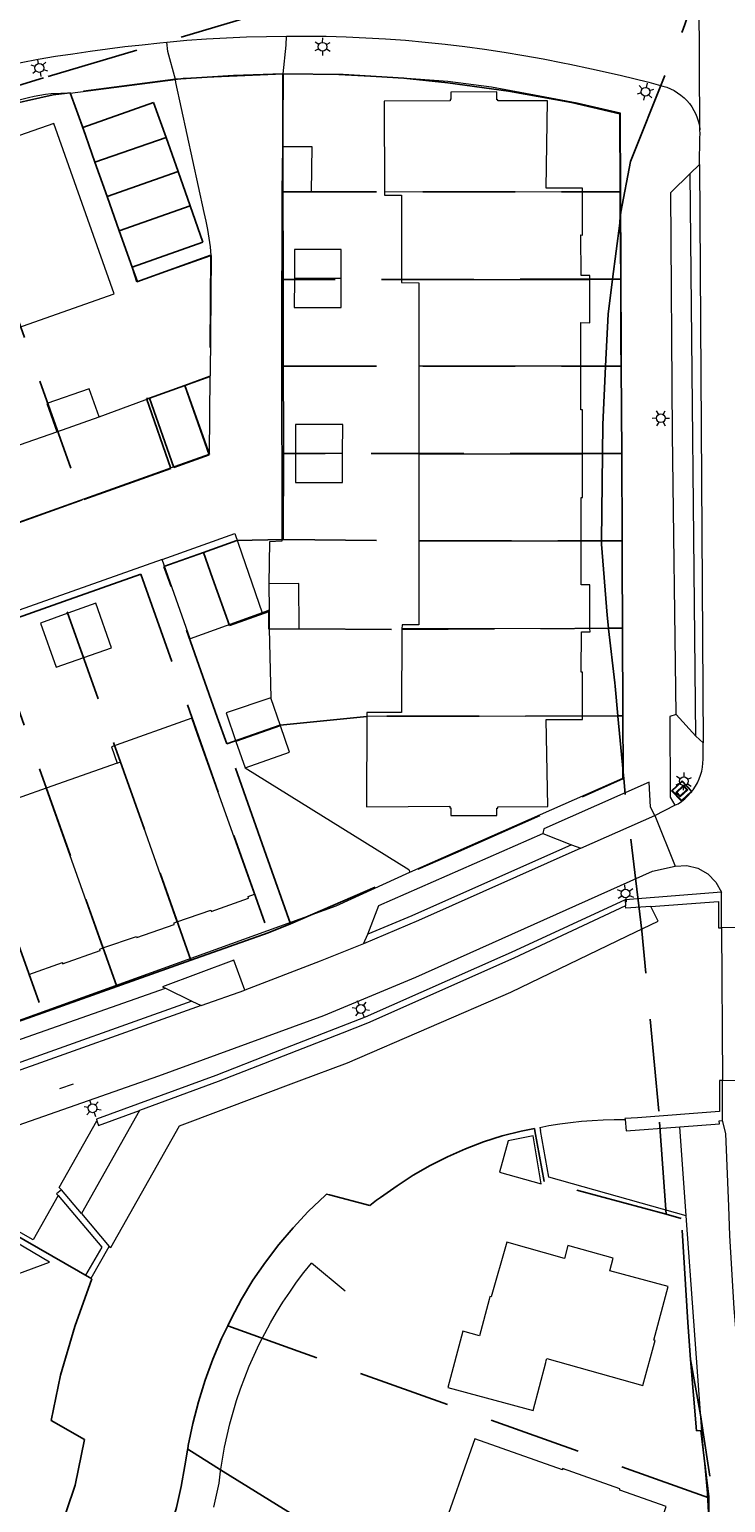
# Model space of a CAD drawing. Header units: metres. Extents: x 89872 to 94585, y 463299 to 469000.
# Tile 118 of 256: x 91067 to 91115, y 465549 to 465651. Entities that reach past the tile are written whole.
import ezdxf
from ezdxf.enums import TextEntityAlignment as Align

# ---------------------------------------------------------------- set-up
doc = ezdxf.new("R2010")
doc.units = ezdxf.units.M
doc.linetypes.add('HIDDEN', pattern=[9.525, 6.35, -3.175])
doc.layers.get('0').update_dxf_attribs({"linetype": 'CONTINUOUS'})
for name, color, linetype, lineweight in [('B-WE-BV-GELEIDECONSTRUCTIE-G', 251, 'CONTINUOUS', 13), ('B-WE-GK-KADEMUUR-G', 251, 'CONTINUOUS', 13), ('B-WE-GR-BEPLANTING_CULTUUR-G', 251, 'CONTINUOUS', 13), ('B-WE-IE-TERREINAFSCHEIDING-G', 251, 'CONTINUOUS', 13), ('B-WE-IE-TERREINAFSCHEIDING_KUNSTMATIG_MUUR-G', 251, 'CONTINUOUS', 13), ('B-WE-KL-ET_LS_OV_LICHTMAST-S', 251, 'CONTINUOUS', 13), ('B-WE-KL-ET_LS_SR_BORD-S', 251, 'CONTINUOUS', 13), ('B-WE-KW-KUNSTWERK-GV', 251, 'CONTINUOUS', 13), ('B-WE-KW-KUNSTWERK_STEIGER-G', 251, 'CONTINUOUS', 13), ('B-WE-OG-TOPOGRAFIE_BEBOUWING-GV', 251, 'CONTINUOUS', 13), ('B-WE-OG-TOPOGRAFIE_HUISNUMMER-T25', 251, 'CONTINUOUS', 13), ('B-WE-OG-TOPOGRAFIE_STRAATNAAM-T18', 251, 'CONTINUOUS', 13), ('B-WE-OG-TOPOGRAFIE_WATER-GV', 251, 'CONTINUOUS', 13), ('B-WE-VH-VERHARDING-GV', 251, 'CONTINUOUS', 13), ('Percelen', 10, 'HIDDEN', 25)]:
    doc.layers.add(name, color=color, linetype=linetype, lineweight=lineweight)
doc.styles.get("Standard").update_dxf_attribs({"font": 'isocp.shx'})

# ---------------------------------------------------------------- blocks, each defined once
blk = doc.blocks.new('Q_STRAATNAAMBORD')
for points in [[(-0.5, 0.5), (0.5, 0.5), (0.5, -0.5), (-0.5, -0.5)], [(-0.37, 0.22), (0.36, 0.22), (0.36, -0.21), (-0.37, -0.21)]]:
    blk.add_lwpolyline(points, close=True)
for points in [[(-0.44, 0.46), (0.44, 0.46, -0.414214), (0.46, 0.44), (0.46, -0.44, -0.414214), (0.44, -0.46), (-0.44, -0.46, -0.414214), (-0.46, -0.44), (-0.46, 0.44), (-0.46, 0.44), (-0.46, 0.45), (-0.46, 0.45), (-0.46, 0.45), (-0.46, 0.45), (-0.46, 0.45), (-0.46, 0.45), (-0.46, 0.46), (-0.46, 0.46), (-0.46, 0.46), (-0.45, 0.46), (-0.45, 0.46), (-0.45, 0.46), (-0.45, 0.46), (-0.45, 0.46), (-0.45, 0.46), (-0.44, 0.46), (-0.44, 0.46)], [(-0.29, 0.16), (0.28, 0.16, -0.414214), (0.3, 0.14), (0.3, -0.13, -0.414214), (0.28, -0.16), (-0.29, -0.16, -0.414214), (-0.31, -0.13), (-0.31, 0.14), (-0.31, 0.14), (-0.31, 0.14), (-0.31, 0.14), (-0.31, 0.15), (-0.31, 0.15), (-0.31, 0.15), (-0.3, 0.15), (-0.3, 0.15), (-0.3, 0.15), (-0.3, 0.16), (-0.3, 0.16), (-0.3, 0.16), (-0.3, 0.16), (-0.29, 0.16), (-0.29, 0.16), (-0.29, 0.16), (-0.29, 0.16), (-0.29, 0.16)]]:
    blk.add_lwpolyline(points, format="xyb")
blk = doc.blocks.new('Q_LICHTMAST')
for points in [[(-0.26, 0.15), (-0.52, 0.3)], [(0, 0.3), (0, 0.6)], [(0.26, 0.15), (0.52, 0.3)], [(-0.26, -0.15), (-0.52, -0.3)], [(0, -0.3), (0, -0.6)], [(0.26, -0.15), (0.52, -0.3)]]:
    blk.add_lwpolyline(points)
blk.add_circle((0, 0), 0.3)

msp = doc.modelspace()

# ---------------------------------------------------------------- linework, layer by layer
at = {"layer": 'B-WE-BV-GELEIDECONSTRUCTIE-G'}
msp.add_lwpolyline([(91079.52, 465549.02), (91079.71, 465549.85), (91079.88, 465550.68), (91079.98, 465551.5), (91080.11, 465552.33), (91080.26, 465553.14), (91080.43, 465553.95), (91080.63, 465554.76), (91080.85, 465555.56), (91081.09, 465556.36), (91081.36, 465557.15), (91081.64, 465557.93), (91081.96, 465558.7), (91082.29, 465559.46), (91082.64, 465560.21), (91083.02, 465560.95), (91083.42, 465561.68), (91083.83, 465562.4), (91084.27, 465563.1), (91084.73, 465563.8), (91085.21, 465564.48), (91085.71, 465565.14), (91086.23, 465565.79)], dxfattribs=at)
at = {"layer": 'B-WE-GK-KADEMUUR-G'}
msp.add_line((91088.55, 465563.87), (91086.23, 465565.79), dxfattribs=at)
at = {"layer": 'B-WE-GR-BEPLANTING_CULTUUR-G'}
for points in [[(91101.91, 465575.11), (91102.53, 465575.23), (91103.27, 465575.35), (91104.01, 465575.45), (91104.76, 465575.53), (91105.51, 465575.59), (91106.25, 465575.63), (91107, 465575.65), (91107.76, 465575.65)], [(91111.96, 465569.04), (91102.53, 465571.7), (91101.95, 465574.89)]]:
    msp.add_lwpolyline(points, dxfattribs=at)
at = {"layer": 'B-WE-IE-TERREINAFSCHEIDING-G'}
for p, q in [((91077.53, 465626.08), (91079.26, 465626.72)), ((91083.32, 465609.35), (91083.43, 465604.62)), ((91081.67, 465599.81), (91092.91, 465592.82)), ((91107.76, 465590.74), (91107.8, 465590.32)), ((91101.91, 465575.11), (91101.95, 465574.89))]:
    msp.add_line(p, q, dxfattribs=at)
for points in [[(91107.76, 465575.65), (91107.83, 465574.87), (91111.52, 465575.14)], [(91068.83, 465570.42), (91071.83, 465566.88), (91070.72, 465564.97), (91071.11, 465564.75)]]:
    msp.add_lwpolyline(points, dxfattribs=at)
at = {"layer": 'B-WE-IE-TERREINAFSCHEIDING_KUNSTMATIG_MUUR-G'}
msp.add_line((91092.91, 465592.82), (91092.99, 465592.64), dxfattribs=at)
at = {"layer": 'B-WE-KW-KUNSTWERK-GV'}
for p, q in [((91107.82, 465590.16), (91107.8, 465590.32)), ((91109.53, 465590.29), (91107.82, 465590.16)), ((91118.84, 465588.84), (91114.37, 465588.81)), ((91114.37, 465588.81), (91114.45, 465578.33)), ((91114.45, 465578.33), (91118.93, 465578.38)), ((91074.41, 465576.28), (91070.44, 465569.19)), ((91070.44, 465569.19), (91072.34, 465566.93))]:
    msp.add_line(p, q, dxfattribs=at)
msp.add_lwpolyline([(91107.8, 465590.32), (91100.13, 465586.73), (91090.08, 465582.26), (91088.34, 465581.58), (91079.83, 465578.27), (91074.41, 465576.28)], dxfattribs=at)
at = {"layer": 'B-WE-KW-KUNSTWERK_STEIGER-G'}
for points in [[(91107.92, 465588.26), (91107.92, 465588.26), (91110.03, 465589.27), (91109.53, 465590.29)], [(91072.34, 465566.93), (91072.44, 465566.87), (91077.16, 465575.22), (91085.39, 465578.31), (91088.7, 465579.55), (91099.91, 465584.39), (91107.92, 465588.26)]]:
    msp.add_lwpolyline(points, dxfattribs=at)
at = {"layer": 'B-WE-OG-TOPOGRAFIE_BEBOUWING-GV'}
for p, q in [((91084.23, 465642.45), (91084.2, 465639.36)), ((91104.83, 465639.36), (91091.23, 465639.33)), ((91088.27, 465633.41), (91085.05, 465633.41)), ((91105.34, 465633.33), (91092.4, 465633.33)), ((91104.73, 465627.38), (91093.59, 465627.38)), ((91093.59, 465627.38), (91093.6, 465621.36)), ((91068.75, 465622.89), (91071.66, 465623.9)), ((91088.36, 465621.39), (91085.13, 465621.4)), ((91093.6, 465621.36), (91104.83, 465621.36)), ((91104.74, 465615.36), (91093.61, 465615.38)), ((91083.3, 465612.45), (91083.32, 465610.64)), ((91083.32, 465610.64), (91083.32, 465609.35)), ((91070.6, 465607.38), (91069.5, 465610.43)), ((91105.35, 465609.38), (91092.44, 465609.36)), ((91084.09, 465602.69), (91083.43, 465604.62)), ((91084.09, 465602.69), (91081.04, 465601.62)), ((91104.84, 465603.36), (91090.02, 465603.33)), ((91081.04, 465601.62), (91081.67, 465599.81)), ((91072.89, 465600.12), (91068.02, 465598.4)), ((91068.02, 465598.4), (91063.15, 465596.67)), ((91071.91, 465587.43), (91068.02, 465598.4)), ((91095.58, 465557.24), (91101.45, 465555.66))]:
    msp.add_line(p, q, dxfattribs=at)
for points in [[(91104.83, 465639.36), (91104.83, 465639.62), (91102.34, 465639.61), (91102.44, 465645.61), (91099.03, 465645.62), (91099.03, 465645.69), (91098.96, 465645.69), (91098.96, 465646.22), (91095.79, 465646.21), (91095.79, 465645.71), (91095.74, 465645.71), (91095.74, 465645.61), (91091.21, 465645.6), (91091.23, 465639.33)], [(91065.59, 465631.13), (91065.99, 465630.01), (91072.67, 465632.35), (91068.54, 465644.06), (91064.72, 465642.73), (91064.74, 465642.64), (91062.34, 465641.79)], [(91084.2, 465639.36), (91086.24, 465639.37), (91086.27, 465642.45), (91084.23, 465642.45)], [(91091.23, 465639.33), (91091.23, 465639.14), (91092.4, 465639.13), (91092.4, 465633.33)], [(91105.34, 465633.33), (91105.34, 465633.62), (91104.74, 465633.61), (91104.73, 465636.4), (91104.83, 465636.39), (91104.83, 465639.36)], [(91088.27, 465633.41), (91088.27, 465635.4), (91085.05, 465635.41), (91085.05, 465633.41)], [(91085.05, 465633.41), (91085.04, 465631.41), (91088.26, 465631.41), (91088.27, 465633.41)], [(91092.4, 465633.33), (91092.4, 465633.13), (91093.59, 465633.12), (91093.59, 465627.38)], [(91104.73, 465627.38), (91104.73, 465630.39), (91105.35, 465630.37), (91105.34, 465633.33)], [(91104.83, 465621.36), (91104.83, 465624.38), (91104.73, 465624.38), (91104.73, 465627.38)], [(91071.66, 465623.9), (91070.97, 465625.84), (91068.06, 465624.82), (91068.75, 465622.89)], [(91088.36, 465621.39), (91088.37, 465623.38), (91085.14, 465623.39), (91085.13, 465621.4)], [(91085.13, 465621.4), (91085.12, 465619.4), (91088.35, 465619.39), (91088.36, 465621.39)], [(91093.6, 465621.36), (91093.61, 465616.24), (91093.61, 465615.38)], [(91104.74, 465615.36), (91104.74, 465618.37), (91104.84, 465618.37), (91104.83, 465621.36)], [(91093.61, 465615.38), (91093.6, 465609.62), (91092.45, 465609.62), (91092.44, 465609.36)], [(91105.35, 465609.38), (91105.33, 465612.38), (91104.74, 465612.37), (91104.74, 465615.36)], [(91083.32, 465609.35), (91085.38, 465609.36), (91085.37, 465612.46), (91083.3, 465612.45)], [(91070.6, 465607.38), (91072.49, 465608.05), (91071.41, 465611.12), (91069.5, 465610.43)], [(91069.5, 465610.43), (91067.61, 465609.75), (91068.7, 465606.71), (91070.6, 465607.38)], [(91092.44, 465609.36), (91092.41, 465603.61), (91090.02, 465603.61), (91090.02, 465603.33)], [(91104.84, 465603.36), (91104.84, 465606.37), (91104.75, 465606.38), (91104.76, 465609.14), (91105.36, 465609.15), (91105.35, 465609.38)], [(91083.43, 465604.62), (91080.36, 465603.58), (91081.04, 465601.62)], [(91076.99, 465589.22), (91079.31, 465590.03), (91079.34, 465589.94), (91081.91, 465590.86), (91081.87, 465590.96), (91082.31, 465591.12), (91078.41, 465602.09), (91078.02, 465603.21), (91072.49, 465601.25), (91072.89, 465600.12)], [(91081.67, 465599.81), (91084.71, 465600.88), (91084.09, 465602.69)], [(91090.02, 465603.33), (91090.01, 465597.13), (91095.73, 465597.16), (91095.73, 465597.06), (91095.8, 465597.06), (91095.8, 465596.53), (91098.96, 465596.53), (91098.96, 465597.03), (91099.03, 465597.03), (91099.03, 465597.13), (91102.45, 465597.15), (91102.34, 465603.13), (91104.84, 465603.12), (91104.84, 465603.36)], [(91072.89, 465600.12), (91073.12, 465600.21), (91076.99, 465589.22)], [(91071.91, 465587.43), (91074.21, 465588.23), (91074.23, 465588.14), (91076.81, 465589.04), (91076.8, 465589.15), (91076.99, 465589.22)], [(91066.81, 465585.62), (91069.12, 465586.43), (91069.14, 465586.34), (91071.71, 465587.25), (91071.69, 465587.35), (91071.91, 465587.43)], [(91101.45, 465574.54), (91099.74, 465574.19), (91099.13, 465572.04), (91102, 465571.23), (91101.45, 465574.54)], [(91063.55, 465566.42), (91064.26, 465564.38), (91068.23, 465565.86), (91065.89, 465567.24)], [(91101.45, 465555.66), (91102.31, 465558.97), (91102.35, 465559.11), (91102.38, 465559.23), (91108.98, 465557.38), (91109.78, 465560.32), (91109.83, 465560.47), (91109.73, 465560.5), (91110.71, 465564.17), (91106.71, 465565.25), (91106.95, 465566.13), (91103.84, 465567), (91103.59, 465566.11), (91099.63, 465567.22), (91098.57, 465563.48), (91098.47, 465563.5), (91098.42, 465563.29), (91097.76, 465560.8), (91096.62, 465561.11), (91095.58, 465557.24)], [(91095.01, 465543.26), (91100.87, 465541.16), (91102.08, 465544.54), (91102.1, 465544.59), (91108.2, 465542.41), (91108.65, 465543.67), (91108.69, 465543.78), (91109.89, 465543.35), (91111.3, 465547.27), (91110.1, 465547.66), (91110.58, 465549.06), (91107.39, 465550.19), (91107.4, 465550.29), (91103.47, 465551.69), (91103.46, 465551.59), (91097.45, 465553.72), (91095.08, 465547.03)]]:
    msp.add_lwpolyline(points, dxfattribs=at)
at = {"layer": 'B-WE-OG-TOPOGRAFIE_STRAATNAAM-T18'}
msp.add_line((91068.94, 465577.78), (91069.89, 465578.11), dxfattribs=at)
at = {"layer": 'B-WE-OG-TOPOGRAFIE_WATER-GV'}
msp.add_line((91071.11, 465564.75), (91072.34, 465566.93), dxfattribs=at)
for points in [[(91109.53, 465590.29), (91114.17, 465590.63), (91114.17, 465588.81), (91114.37, 465588.81)], [(91114.45, 465578.33), (91114.24, 465578.33), (91114.24, 465576.2), (91108.61, 465575.77)], [(91108.61, 465575.77), (91107.75, 465575.71), (91107.76, 465575.65)]]:
    msp.add_lwpolyline(points, dxfattribs=at)
at = {"layer": 'B-WE-VH-VERHARDING-GV'}
for p, q in [((91112.9, 465643.63), (91112.76, 465664.79)), ((91069.66, 465646.15), (91076.88, 465647.07)), ((91076.88, 465647.07), (91077.42, 465647.17)), ((91077.42, 465647.17), (91084.28, 465647.47)), ((91084.28, 465647.47), (91084.27, 465643.88)), ((91069.66, 465646.15), (91073.93, 465634.15)), ((91084.27, 465643.88), (91084.23, 465642.45)), ((91112.24, 465640.63), (91112.88, 465641.25)), ((91112.88, 465641.25), (91113.13, 465601.52)), ((91112.63, 465601.98), (91112.24, 465640.63)), ((91079.35, 465634.98), (91079.26, 465626.72)), ((91079.22, 465621.34), (91079.26, 465626.72)), ((91071.66, 465623.9), (91077.53, 465626.08)), ((91077.53, 465626.08), (91079.22, 465621.34)), ((91064.19, 465621.3), (91068.75, 465622.89)), ((91075.97, 465614.12), (91024.95, 465596)), ((91083.32, 465610.64), (91082.83, 465610.46)), ((91112.63, 465601.98), (91111.27, 465603.47)), ((91113.13, 465601.52), (91112.63, 465601.98)), ((91104.73, 465594.28), (91109.81, 465596.54)), ((91109.81, 465596.54), (91111.17, 465597.23)), ((91109.81, 465596.54), (91111.2, 465593.05)), ((91102.11, 465595.29), (91104.07, 465594.52)), ((91104.07, 465594.52), (91104.73, 465594.28)), ((91114.37, 465591.27), (91107.76, 465590.74)), ((91114.37, 465588.81), (91114.37, 465591.27)), ((91089.8, 465587.71), (91090.1, 465588.37)), ((91065.09, 465580.75), (91076.2, 465584.67)), ((91076.2, 465584.67), (91078.01, 465583.78)), ((91078.65, 465583.49), (91081.66, 465584.54)), ((91078.65, 465583.49), (91063.93, 465578.23)), ((91078.01, 465583.78), (91064.26, 465578.87)), ((91078.01, 465583.78), (91078.65, 465583.49)), ((91114.45, 465575.58), (91114.45, 465578.33)), ((91111.96, 465569.04), (91111.52, 465575.14)), ((91070.44, 465569.19), (91069.07, 465570.81))]:
    msp.add_line(p, q, dxfattribs=at)
for points in [[(91076.29, 465649.65), (91077.66, 465649.77), (91079.03, 465649.86), (91080.4, 465649.94), (91081.77, 465650), (91083.14, 465650.04), (91084.51, 465650.06)], [(91084.28, 465647.47), (91084.5, 465649.43), (91084.51, 465650.06)], [(91084.51, 465650.06), (91085.87, 465650.06), (91087.24, 465650.05), (91088.6, 465650.01), (91089.96, 465649.95), (91091.32, 465649.87), (91092.68, 465649.77), (91094.04, 465649.65), (91095.4, 465649.51), (91096.76, 465649.35), (91098.11, 465649.16), (91099.46, 465648.96), (91100.8, 465648.73), (91102.14, 465648.49), (91103.48, 465648.22), (91103.97, 465648.13), (91105.46, 465647.82), (91107.43, 465647.38), (91109.4, 465646.9), (91110.35, 465646.63), (91110.62, 465646.55), (91110.88, 465646.44), (91111.13, 465646.32), (91111.37, 465646.17), (91111.59, 465646.01), (91111.81, 465645.83), (91112, 465645.63), (91112.18, 465645.42), (91112.35, 465645.19), (91112.49, 465644.95), (91112.62, 465644.7), (91112.72, 465644.44), (91112.8, 465644.18), (91112.86, 465643.91), (91112.9, 465643.63)], [(91021.18, 465633.32), (91054.28, 465644.98), (91055.64, 465645.43), (91057.01, 465645.86), (91058.39, 465646.28), (91059.77, 465646.67), (91061.16, 465647.05), (91062.55, 465647.4), (91063.94, 465647.74), (91065.11, 465648.01), (91066.29, 465648.25), (91067.47, 465648.48), (91068.66, 465648.68), (91069.85, 465648.85), (91071.03, 465649.03), (91072.22, 465649.19), (91073.42, 465649.34)], [(91073.42, 465649.34), (91074.61, 465649.47), (91075.81, 465649.59), (91076.29, 465649.65)], [(91076.88, 465647.07), (91076.36, 465649.01), (91076.29, 465649.65)], [(91079.35, 465634.98), (91079.29, 465635.58), (91079.21, 465636.17), (91079.12, 465636.77), (91079, 465637.35), (91078.87, 465637.94), (91076.92, 465646.87), (91076.88, 465647.07)], [(91092.46, 465647.17), (91088.1, 465647.39), (91084.28, 465647.47)], [(91107.62, 465601.08), (91107.44, 465644.77), (91104.47, 465645.45), (91101.55, 465646), (91098.59, 465646.56), (91095.59, 465646.93), (91092.46, 465647.17)], [(91069.66, 465646.15), (91068.35, 465646.1), (91067.96, 465646.04), (91067.57, 465645.97), (91067.19, 465645.9), (91066.8, 465645.82), (91066.42, 465645.73), (91065.46, 465645.49), (91064.51, 465645.26), (91063.56, 465645.02), (91062.6, 465644.78), (91061.65, 465644.53), (91060.67, 465644.26), (91059.7, 465643.99), (91058.73, 465643.7), (91057.75, 465643.41), (91056.79, 465643.12), (91022.12, 465630.95)], [(91112.88, 465641.25), (91112.9, 465643.07), (91112.91, 465643.35), (91112.9, 465643.63)], [(91111.27, 465603.47), (91111.02, 465622.74), (91110.9, 465639.32), (91112.24, 465640.63)], [(91084.2, 465639.36), (91084.17, 465628.55), (91084.2, 465615.37), (91083.35, 465615.33), (91083.3, 465612.45)], [(91073.93, 465634.15), (91074.27, 465633.2), (91079.35, 465634.98)], [(91079.22, 465621.34), (91076.85, 465620.49), (91075.45, 465619.99), (91065.84, 465616.57)], [(91075.97, 465614.12), (91080.96, 465615.89), (91082.83, 465610.46)], [(91082.83, 465610.46), (91077.9, 465608.67), (91075.97, 465614.12)], [(91111.27, 465603.47), (91110.84, 465603.33), (91110.85, 465597.8), (91111.17, 465597.23)], [(91111.17, 465597.23), (91111.41, 465597.34), (91111.64, 465597.5), (91111.86, 465597.68), (91112.07, 465597.87), (91112.26, 465598.08), (91112.43, 465598.3), (91112.59, 465598.54), (91112.73, 465598.78), (91112.85, 465599.04), (91112.94, 465599.3), (91113.02, 465599.58), (91113.08, 465599.85), (91113.11, 465600.13), (91113.13, 465600.41), (91113.13, 465601.52)], [(91092.99, 465592.64), (91107.61, 465599.1), (91107.62, 465601.08)], [(91109.81, 465596.54), (91109.51, 465597.1), (91109.41, 465598.81), (91102.19, 465595.62), (91102.11, 465595.29)], [(91090.1, 465588.37), (91090.86, 465590.35), (91102.11, 465595.29)], [(91104.73, 465594.28), (91093.57, 465589.31), (91089.8, 465587.71)], [(91104.07, 465594.52), (91093.11, 465589.65), (91090.1, 465588.37)], [(90974.27, 465550.03), (91000.52, 465559.07), (91040.23, 465573.1), (91087.93, 465590.32), (91092.99, 465592.64)], [(91062.54, 465574.03), (91075.74, 465578.66), (91087.07, 465582.8), (91093.39, 465585.43), (91109.65, 465592.71), (91111.2, 465593.05)], [(91111.2, 465593.05), (91111.99, 465593.09), (91112.75, 465592.92), (91113.44, 465592.53), (91114, 465591.96), (91114.37, 465591.27)], [(91107.76, 465590.74), (91099.95, 465587.12), (91099.36, 465586.86), (91089.92, 465582.68), (91083.61, 465580.22), (91079.67, 465578.68), (91071.46, 465575.67), (91071.5, 465575.56)], [(91089.8, 465587.71), (91086.82, 465586.53), (91081.66, 465584.54)], [(91081.66, 465584.54), (91080.9, 465586.59), (91075.99, 465584.77), (91076.2, 465584.67)], [(91071.5, 465575.56), (91071.6, 465575.24), (91074.41, 465576.28)], [(91069.07, 465570.81), (91068.91, 465570.98), (91071.5, 465575.56)], [(91111.52, 465575.14), (91114.24, 465575.35), (91114.22, 465575.57), (91114.45, 465575.58)], [(91118.46, 465536.28), (91117.6, 465541.35), (91116.51, 465549.26), (91115.91, 465554.72), (91115.24, 465562.66), (91114.95, 465567.69), (91114.88, 465569.67), (91114.69, 465574.68), (91114.45, 465575.58)], [(91068.83, 465570.42), (91067.11, 465567.39), (91062.17, 465570.17), (91020.04, 465555.35), (90946.93, 465529.58)], [(91069.07, 465570.81), (91068.72, 465570.55), (91068.83, 465570.42)], [(91113.02, 465554.25), (91112.47, 465561.79), (91111.96, 465569.04)], [(91104.85, 465525.39), (91105.09, 465525.74), (91106.79, 465528.28), (91107.31, 465529.09), (91107.81, 465529.9), (91108.29, 465530.73), (91108.75, 465531.56), (91109.19, 465532.41), (91110.57, 465535.23), (91111.45, 465537.47), (91112, 465539), (91112.55, 465540.85), (91113.27, 465543.82), (91113.59, 465546.84), (91113.43, 465549.99), (91113.02, 465554.25)]]:
    msp.add_lwpolyline(points, dxfattribs=at)
at = {"layer": 'Percelen'}
for p, q in [((91069.66, 465646.17), (91070.52, 465643.78)), ((91061.2, 465644.32), (91070.48, 465618.2)), ((91070.52, 465643.78), (91071.36, 465641.39)), ((91071.36, 465641.39), (91076.24, 465643.1)), ((91076.24, 465643.1), (91077.07, 465640.76)), ((91071.36, 465641.39), (91072.19, 465639.05)), ((91072.19, 465639.05), (91077.07, 465640.76)), ((91077.07, 465640.76), (91077.89, 465638.41)), ((91073.03, 465636.68), (91072.19, 465639.05)), ((91107.43, 465637.56), (91107.42, 465639.37)), ((91077.89, 465638.41), (91073.03, 465636.68)), ((91107.46, 465633.37), (91107.43, 465637.56)), ((91073.03, 465636.68), (91073.91, 465634.18)), ((91084.29, 465627.39), (91084.28, 465633.34)), ((91106.9, 465633.36), (91107.46, 465633.37)), ((91107.49, 465627.39), (91106.42, 465627.39)), ((91107.53, 465621.39), (91107.49, 465627.39)), ((91077.52, 465626.07), (91075.1, 465625.2)), ((91084.28, 465615.48), (91084.3, 465621.39)), ((91107.53, 465621.39), (91106.21, 465621.39)), ((91107.56, 465615.39), (91107.53, 465621.39)), ((91070.48, 465618.2), (91063.84, 465615.84)), ((91107.56, 465615.39), (91106.14, 465615.39)), ((91064.12, 465609.42), (91069.21, 465611.22)), ((91077.95, 465586.59), (91069.21, 465611.22)), ((91072.86, 465584.78), (91064.12, 465609.42)), ((91106.63, 465609.39), (91107.59, 465609.4)), ((91107.61, 465603.37), (91107.59, 465609.4)), ((91059.03, 465607.62), (91067.77, 465582.98)), ((91107.27, 465603.37), (91107.61, 465603.37)), ((91107.63, 465599.54), (91107.61, 465603.37)), ((91077.95, 465586.59), (91083.26, 465588.47)), ((91083.26, 465588.47), (91084.78, 465589.08)), ((91072.86, 465584.78), (91077.95, 465586.59)), ((91067.77, 465582.98), (91072.86, 465584.78)), ((91062.68, 465581.17), (91067.77, 465582.98))]:
    msp.add_line(p, q, dxfattribs=at)
for points in [[(90915.96, 465600.98), (91068.14, 465647.29), (91083.49, 465651.82), (91087.32, 465652.95), (91107.83, 465658.99), (91114.06, 465660.83)], [(91107.43, 465637.56), (91107.48, 465637.97), (91108.14, 465641.45), (91111.74, 465650.53), (91113.55, 465655.62), (91113.98, 465659.95), (91114.06, 465660.83)], [(91084.25, 465647.46), (91080.88, 465647.35), (91076.88, 465647.09), (91069.66, 465646.17)], [(91084.27, 465639.35), (91084.26, 465643.83), (91084.25, 465647.46)], [(91107.42, 465639.37), (91107.39, 465644.73), (91104.09, 465645.5), (91099.76, 465646.27), (91095.59, 465646.85), (91092.56, 465647.16), (91088.41, 465647.42), (91084.25, 465647.46)], [(91069.66, 465646.17), (91068.49, 465646.02), (91062.91, 465644.79), (91061.2, 465644.32)], [(91070.52, 465643.78), (91075.38, 465645.5), (91076.24, 465643.1)], [(91084.27, 465639.35), (91084.34, 465639.36), (91107.42, 465639.37)], [(91084.28, 465633.34), (91084.28, 465634.06), (91084.27, 465639.35)], [(91077.89, 465638.41), (91078.77, 465635.9), (91073.91, 465634.18)], [(91106.9, 465633.36), (91107.39, 465637.21), (91107.41, 465637.38), (91107.43, 465637.56)], [(91073.91, 465634.18), (91074.24, 465633.18), (91079.32, 465635.02), (91079.25, 465626.69), (91077.52, 465626.07)], [(91106.9, 465633.36), (91084.34, 465633.34), (91084.28, 465633.34)], [(91106.42, 465627.39), (91106.59, 465630.97), (91106.9, 465633.36)], [(91107.49, 465627.39), (91107.48, 465628.92), (91107.46, 465633.37)], [(91084.3, 465621.39), (91084.3, 465622.56), (91084.29, 465627.39)], [(91084.29, 465627.39), (91084.34, 465627.39), (91106.42, 465627.39)], [(91106.21, 465621.39), (91106.23, 465623.38), (91106.42, 465627.36), (91106.42, 465627.39)], [(91077.52, 465626.07), (91079.2, 465621.3), (91076.77, 465620.43), (91075.1, 465625.2)], [(91075.1, 465625.2), (91074.9, 465625.16), (91076.57, 465620.37), (91070.48, 465618.2)], [(91106.21, 465621.39), (91084.34, 465621.39), (91084.3, 465621.39)], [(91106.14, 465615.39), (91106.21, 465621.36), (91106.21, 465621.39)], [(91080.41, 465601.45), (91079.76, 465603.28), (91076.1, 465613.63), (91078.81, 465614.59)], [(91078.81, 465614.59), (91081.11, 465615.42), (91084.28, 465615.48)], [(91078.81, 465614.59), (91079.42, 465612.84), (91080.59, 465609.58), (91083.3, 465610.54), (91083.31, 465609.33), (91085.38, 465609.34), (91092.44, 465609.3), (91106.63, 465609.39)], [(91084.28, 465615.48), (91084.34, 465615.48), (91093.61, 465615.39), (91106.14, 465615.39)], [(91106.63, 465609.39), (91106.53, 465610.28), (91106.13, 465615.16), (91106.14, 465615.36), (91106.14, 465615.39)], [(91107.59, 465609.4), (91107.57, 465614.05), (91107.56, 465615.39)], [(91069.21, 465611.22), (91074.52, 465613.1), (91083.26, 465588.47)], [(91107.27, 465603.37), (91107.08, 465605.42), (91107.06, 465605.65), (91106.63, 465609.36), (91106.63, 465609.39)], [(91107.27, 465603.37), (91090.02, 465603.34), (91084.08, 465602.73), (91080.41, 465601.45)], [(91107.63, 465599.54), (91107.27, 465603.36), (91107.27, 465603.37)], [(91084.78, 465589.08), (91083.12, 465593.8), (91080.41, 465601.45)], [(91084.78, 465589.08), (91096.11, 465593.97), (91107.63, 465599.06), (91107.63, 465599.54)], [(91110.59, 465569.14), (91110.08, 465576.22), (91108.92, 465588.61), (91107.77, 465597.97), (91107.67, 465599.1), (91107.65, 465599.28), (91107.63, 465599.54)], [(91110.59, 465569.14), (91102.2, 465571.4), (91101.57, 465574.87), (91101.53, 465575.04), (91100.62, 465574.85), (91099.32, 465574.52), (91098.05, 465574.11), (91096.8, 465573.64), (91095.57, 465573.09), (91094.38, 465572.49), (91093.22, 465571.82), (91092.1, 465571.09), (91090.96, 465570.3), (91090.7, 465570.11), (91090.23, 465569.74), (91087.46, 465570.48), (91087.27, 465570.53), (91087.19, 465570.46), (91085.99, 465569.33), (91084.96, 465568.22), (91083.98, 465567.07), (91083.06, 465565.86), (91082.21, 465564.61), (91081.43, 465563.31), (91080.73, 465562), (91080.48, 465561.47)], [(91060.31, 465538.08), (91061.12, 465538.49), (91062.6, 465539.43), (91064.62, 465540.93), (91065.62, 465541.92), (91066.66, 465543.23), (91068.75, 465546.81), (91070.01, 465550.53), (91070.65, 465553.67), (91068.36, 465554.98), (91068.99, 465558.09), (91069.98, 465561.44), (91071.15, 465564.7), (91061.83, 465570.06), (91050.5, 465566.07)], [(91112.26, 465559.17), (91112.06, 465561.71), (91111.62, 465568.86), (91110.59, 465569.14)], [(91080.48, 465561.47), (91080.06, 465560.61), (91079.46, 465559.19), (91078.93, 465557.74), (91078.47, 465556.27), (91078.08, 465554.78), (91077.77, 465553.27), (91077.73, 465553)], [(91113.51, 465549.66), (91085.31, 465559.74), (91080.48, 465561.47)], [(91116.43, 465506.46), (91117.02, 465506.67), (91117.58, 465506.96), (91118.1, 465507.31), (91118.58, 465507.72), (91119, 465508.19), (91119.36, 465508.71), (91119.65, 465509.26), (91119.88, 465509.85), (91120.03, 465510.46), (91120.11, 465511.08), (91120.11, 465511.71), (91115.61, 465538.22), (91115.01, 465541.73), (91113.11, 465554.3), (91113.1, 465554.32), (91112.95, 465555.36), (91112.26, 465559.17)], [(91113.51, 465549.66), (91113.51, 465549.73), (91112.96, 465554.29), (91112.66, 465554.26), (91112.26, 465559.17)], [(91077.73, 465553), (91077.71, 465552.93), (91077.54, 465551.86), (91077.28, 465550.44), (91076.95, 465549), (91076.55, 465547.6), (91076.08, 465546.22), (91075.54, 465544.85), (91075.4, 465544.54)], [(91077.73, 465553), (91080.17, 465551.48), (91109.6, 465533.2), (91109.63, 465533.18)], [(91109.63, 465533.18), (91109.91, 465533.72), (91110.02, 465533.94), (91110.56, 465535.08), (91111.15, 465536.46), (91111.68, 465537.88), (91112.14, 465539.31), (91112.53, 465540.77), (91112.86, 465542.24), (91113.13, 465543.72), (91113.32, 465545.22), (91113.46, 465546.72), (91113.52, 465548.22), (91113.51, 465549.66)]]:
    msp.add_lwpolyline(points, dxfattribs=at)

# ---------------------------------------------------------------- block references
at = {"layer": 'B-WE-KL-ET_LS_OV_LICHTMAST-S'}
for p, rotation in [((91086.99, 465649.33), 179.2859400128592), ((91067.54, 465647.87), 10.64601566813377), ((91109.16, 465646.24), 166.2111342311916), ((91110.22, 465623.81), 90.42171697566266), ((91111.79, 465598.88), 56.42260839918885), ((91107.79, 465591.17), 4.610788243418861), ((91089.62, 465583.24), 22.54976306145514), ((91071.2, 465576.42), 19.34416483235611)]:
    msp.add_blockref('Q_LICHTMAST', p, dxfattribs=dict(at, rotation=rotation))
at = {"layer": 'B-WE-KL-ET_LS_SR_BORD-S', "rotation": 43.13388035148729}
msp.add_blockref('Q_STRAATNAAMBORD', (91111.66, 465598.21), dxfattribs=at)

# ---------------------------------------------------------------- texts
at = {"layer": 'B-WE-OG-TOPOGRAFIE_HUISNUMMER-T25'}
for s, rotation, p in [('78', -1, (91099.88, 465642.04)), ('80', -0.1, (91102.33, 465636.43)), ('84', 0.1, (91102.33, 465624.75)), ('86', 0.1, (91102.34, 465618.2)), ('90', -0.1, (91102.25, 465606.65)), ('2', 19.5, (91076.98, 465600.19)), ('92', 1.1, (91099.89, 465600.31)), ('4', 19.5, (91071.65, 465597.03)), ('94', -15.3, (91106.6, 465561.96))]:
    msp.add_text(s, height=0.0025, rotation=rotation, dxfattribs=at).set_placement(p, align=Align.MIDDLE)
for s, p in [('82', (91102.85, 465630.59)), ('88', (91102.24, 465612.55))]:
    msp.add_text(s, height=0.0025, dxfattribs=at).set_placement(p, align=Align.MIDDLE)
at = {"layer": 'B-WE-OG-TOPOGRAFIE_STRAATNAAM-T18'}
msp.add_text('Erfprins', height=0.005, rotation=19.3955, dxfattribs=at).set_placement((91068.94, 465577.78), align=Align.MIDDLE)

doc.saveas('drawing.dxf')
